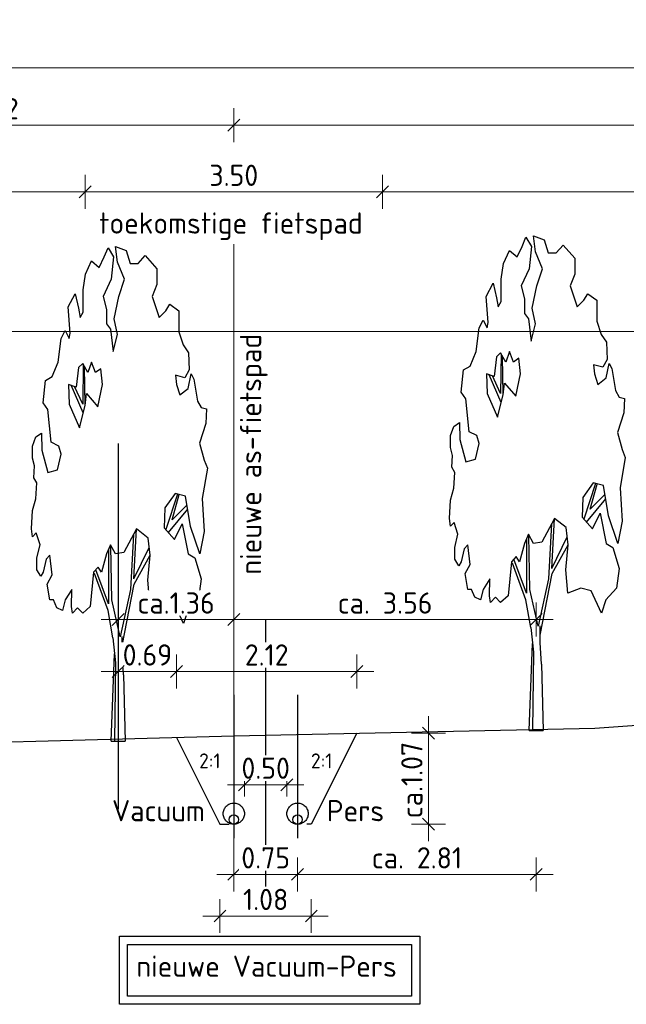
# Model space of a CAD drawing. Header units: metres. Extents: x 149090 to 161988, y 479090 to 487021.
# Tile 45 of 72: x 159050 to 159057, y 484429 to 484440. Entities that reach past the tile are written whole.
import ezdxf

# ---------------------------------------------------------------- set-up
doc = ezdxf.new("R2010")
doc.units = ezdxf.units.M
for name, pattern in [('AL-NAP_LIJN', [15.25, 12, -1.5, 0.25, -1.5]), ('AM-AS', [16, 10, -2, 2, -2]), ('DASHED2', [0.375, 0.25, -0.125])]:
    doc.linetypes.add(name, pattern=pattern)
doc.layers.get('0').update_dxf_attribs({"lineweight": 25})
doc.layers.get('Defpoints').update_dxf_attribs({"color": 211, "lineweight": 25})
for name, color, linetype, lineweight in [('N-WE-AM-AS_WEG_GEBIEDSONTSLUITINGSWEG-G', 10, 'AM-AS', 18), ('N-WE-VH-KANTVERHARDING-G', 7, 'Continuous', 30), ('X-XX-AL-LEGENDA-S', 7, 'Continuous', 25), ('X-XX-AL-M', 7, 'Continuous', 18), ('X-XX-AL-NAP-G', 7, 'AL-NAP_LIJN', 18), ('X-XX-AL-PROFIEL-B-G', 7, 'Continuous', 25), ('X-XX-AL-T25', 7, 'Continuous', 25)]:
    doc.layers.add(name, color=color, linetype=linetype, lineweight=lineweight)
doc.styles.add('NLCS-ISO-M100-T25', font='NLCS-ISO.ttf')
doc.dimstyles.new('NLCS-M100-T25-SCHRAP-X_L2_H1', dxfattribs={"dimscale": 0.1, "dimtxt": 2.5, "dimasz": 1.4, "dimexe": 2, "dimexo": 2, "dimgap": 0.7, "dimtad": 1, "dimzin": 0, "dimdsep": 46, "dimtxsty": 'NLCS-ISO-M100-T25', "dimblk": 'OBLIQUE', "dimcen": 0, "dimdle": 2, "dimclrd": 256, "dimclre": 256, "dimclrt": 256, "dimadec": 1, "dimazin": 0, "dimtfac": 1, "dimtofl": 0, "dimtmove": 1, "dimatfit": 0, "dimldrblk": 'OBLIQUE', "dimfxl": 2, "dimfxlon": 1, "dimtfill": 1, "dimtfillclr": 254, "dimtolj": 1, "dimtzin": 0, "dimlwd": 18, "dimlwe": 18, "dimarcsym": 0})

# ---------------------------------------------------------------- blocks, each defined once
blk = doc.blocks.new('_Oblique')
at = {"color": 0, "linetype": 'ByBlock', "lineweight": -2}
blk.add_line((-0.5, -0.5), (0.5, 0.5), dxfattribs=at)
blk = doc.blocks.new('*D83')
at = {"layer": 'Defpoints', "color": 0, "transparency": 16777216}
for p in [(159052.291, 484438.987), (159052.291, 484437.588), (159063.541, 484437.588)]:
    blk.add_point(p, dxfattribs=at)
at = {"layer": 'X-XX-AL-M', "linetype": 'Continuous', "lineweight": 18, "transparency": 16777216}
for p, q in [((159052.291, 484438.787), (159052.291, 484439.187)), ((159063.541, 484438.787), (159063.541, 484439.187)), ((159063.741, 484438.987), (159052.091, 484438.987))]:
    blk.add_line(p, q, dxfattribs=at)
at = {"layer": 'X-XX-AL-M', "lineweight": 18, "transparency": 16777216, "xscale": 0.14, "yscale": 0.14, "zscale": 0.14, "rotation": 180}
blk.add_blockref('_Oblique', (159052.291, 484438.987), dxfattribs=at)
at = {"layer": 'X-XX-AL-M', "lineweight": 18, "transparency": 16777216, "xscale": 0.14, "yscale": 0.14, "zscale": 0.14}
blk.add_blockref('_Oblique', (159063.541, 484438.987), dxfattribs=at)
at = {"layer": 'X-XX-AL-M', "transparency": 16777216, "insert": (159057.916, 484439.182), "char_height": 0.25, "attachment_point": 5, "style": 'NLCS-ISO-M100-T25', "bg_fill": 3, "box_fill_scale": 1.1, "bg_fill_color": 256, "bg_fill_true_color": 13158600, "bg_fill_transparency": 0}
blk.add_mtext('\\A1;11.25', dxfattribs=at)
blk = doc.blocks.new('*D84')
at = {"layer": 'Defpoints', "color": 0, "transparency": 16777216}
for p in [(159072.541, 484439.662), (159046.171, 484436.559), (159072.541, 484436.559)]:
    blk.add_point(p, dxfattribs=at)
at = {"layer": 'X-XX-AL-M', "linetype": 'Continuous', "lineweight": 18, "transparency": 16777216}
for p, q in [((159046.171, 484439.462), (159046.171, 484439.862)), ((159072.541, 484439.462), (159072.541, 484439.862)), ((159045.971, 484439.662), (159072.741, 484439.662))]:
    blk.add_line(p, q, dxfattribs=at)
at = {"layer": 'X-XX-AL-M', "lineweight": 18, "transparency": 16777216, "xscale": 0.14, "yscale": 0.14, "zscale": 0.14, "rotation": 180}
blk.add_blockref('_Oblique', (159046.171, 484439.662), dxfattribs=at)
at = {"layer": 'X-XX-AL-M', "lineweight": 18, "transparency": 16777216, "xscale": 0.14, "yscale": 0.14, "zscale": 0.14}
blk.add_blockref('_Oblique', (159072.541, 484439.662), dxfattribs=at)
at = {"layer": 'X-XX-AL-M', "transparency": 16777216, "insert": (159059.356, 484439.857), "char_height": 0.25, "attachment_point": 5, "style": 'NLCS-ISO-M100-T25', "bg_fill": 3, "box_fill_scale": 1.1, "bg_fill_color": 256, "bg_fill_true_color": 13158600, "bg_fill_transparency": 0}
blk.add_mtext('\\A1;var. 26.37 ', dxfattribs=at)
blk = doc.blocks.new('*D86')
at = {"layer": 'Defpoints', "color": 0, "transparency": 16777216}
for p in [(159046.171, 484438.987), (159052.291, 484437.588), (159046.171, 484436.559)]:
    blk.add_point(p, dxfattribs=at)
at = {"layer": 'X-XX-AL-M', "linetype": 'Continuous', "lineweight": 18, "transparency": 16777216}
for p, q in [((159046.171, 484438.787), (159046.171, 484439.187)), ((159052.291, 484438.787), (159052.291, 484439.187)), ((159052.491, 484438.987), (159045.971, 484438.987))]:
    blk.add_line(p, q, dxfattribs=at)
at = {"layer": 'X-XX-AL-M', "lineweight": 18, "transparency": 16777216, "xscale": 0.14, "yscale": 0.14, "zscale": 0.14, "rotation": 180}
blk.add_blockref('_Oblique', (159046.171, 484438.987), dxfattribs=at)
at = {"layer": 'X-XX-AL-M', "lineweight": 18, "transparency": 16777216, "xscale": 0.14, "yscale": 0.14, "zscale": 0.14}
blk.add_blockref('_Oblique', (159052.291, 484438.987), dxfattribs=at)
at = {"layer": 'X-XX-AL-M', "transparency": 16777216, "insert": (159049.231, 484439.182), "char_height": 0.25, "attachment_point": 5, "style": 'NLCS-ISO-M100-T25', "bg_fill": 3, "box_fill_scale": 1.1, "bg_fill_color": 256, "bg_fill_true_color": 13158600, "bg_fill_transparency": 0}
blk.add_mtext('\\A1;ca. 6.12', dxfattribs=at)
blk = doc.blocks.new('*D92')
at = {"layer": 'Defpoints', "color": 0, "transparency": 16777216}
for p in [(159054.041, 484438.203), (159054.041, 484432.179), (159060.791, 484432.195)]:
    blk.add_point(p, dxfattribs=at)
at = {"layer": 'X-XX-AL-M', "linetype": 'Continuous', "lineweight": 18, "transparency": 16777216}
for p, q in [((159054.041, 484438.003), (159054.041, 484438.403)), ((159060.791, 484438.003), (159060.791, 484438.403)), ((159060.991, 484438.203), (159053.841, 484438.203))]:
    blk.add_line(p, q, dxfattribs=at)
at = {"layer": 'X-XX-AL-M', "lineweight": 18, "transparency": 16777216, "xscale": 0.14, "yscale": 0.14, "zscale": 0.14, "rotation": 180}
blk.add_blockref('_Oblique', (159054.041, 484438.203), dxfattribs=at)
at = {"layer": 'X-XX-AL-M', "lineweight": 18, "transparency": 16777216, "xscale": 0.14, "yscale": 0.14, "zscale": 0.14}
blk.add_blockref('_Oblique', (159060.791, 484438.203), dxfattribs=at)
at = {"layer": 'X-XX-AL-M', "transparency": 16777216, "insert": (159057.416, 484438.398), "char_height": 0.25, "attachment_point": 5, "style": 'NLCS-ISO-M100-T25', "bg_fill": 3, "box_fill_scale": 1.1, "bg_fill_color": 256, "bg_fill_true_color": 13158600, "bg_fill_transparency": 0}
blk.add_mtext('\\A1;6.75', dxfattribs=at)
blk = doc.blocks.new('*D93')
at = {"layer": 'Defpoints', "color": 0, "transparency": 16777216}
for p in [(159050.541, 484438.203), (159050.541, 484432.179), (159054.041, 484432.179)]:
    blk.add_point(p, dxfattribs=at)
at = {"layer": 'X-XX-AL-M', "linetype": 'Continuous', "lineweight": 18, "transparency": 16777216}
for p, q in [((159050.541, 484438.003), (159050.541, 484438.403)), ((159054.041, 484438.003), (159054.041, 484438.403)), ((159054.241, 484438.203), (159050.341, 484438.203))]:
    blk.add_line(p, q, dxfattribs=at)
at = {"layer": 'X-XX-AL-M', "lineweight": 18, "transparency": 16777216, "xscale": 0.14, "yscale": 0.14, "zscale": 0.14, "rotation": 180}
blk.add_blockref('_Oblique', (159050.541, 484438.203), dxfattribs=at)
at = {"layer": 'X-XX-AL-M', "lineweight": 18, "transparency": 16777216, "xscale": 0.14, "yscale": 0.14, "zscale": 0.14}
blk.add_blockref('_Oblique', (159054.041, 484438.203), dxfattribs=at)
at = {"layer": 'X-XX-AL-M', "transparency": 16777216, "insert": (159052.291, 484438.398), "char_height": 0.25, "attachment_point": 5, "style": 'NLCS-ISO-M100-T25', "bg_fill": 3, "box_fill_scale": 1.1, "bg_fill_color": 256, "bg_fill_true_color": 13158600, "bg_fill_transparency": 0}
blk.add_mtext('\\A1;3.50', dxfattribs=at)
blk = doc.blocks.new('*D94')
at = {"layer": 'Defpoints', "color": 0, "transparency": 16777216}
for p in [(159047.331, 484438.203), (159050.541, 484432.179), (159047.331, 484431.666)]:
    blk.add_point(p, dxfattribs=at)
at = {"layer": 'X-XX-AL-M', "linetype": 'Continuous', "lineweight": 18, "transparency": 16777216}
for p, q in [((159047.331, 484438.003), (159047.331, 484438.403)), ((159050.541, 484438.003), (159050.541, 484438.403)), ((159050.741, 484438.203), (159047.131, 484438.203))]:
    blk.add_line(p, q, dxfattribs=at)
at = {"layer": 'X-XX-AL-M', "lineweight": 18, "transparency": 16777216, "xscale": 0.14, "yscale": 0.14, "zscale": 0.14, "rotation": 180}
blk.add_blockref('_Oblique', (159047.331, 484438.203), dxfattribs=at)
at = {"layer": 'X-XX-AL-M', "lineweight": 18, "transparency": 16777216, "xscale": 0.14, "yscale": 0.14, "zscale": 0.14}
blk.add_blockref('_Oblique', (159050.541, 484438.203), dxfattribs=at)
at = {"layer": 'X-XX-AL-M', "transparency": 16777216, "insert": (159048.936, 484438.398), "char_height": 0.25, "attachment_point": 5, "style": 'NLCS-ISO-M100-T25', "bg_fill": 3, "box_fill_scale": 1.1, "bg_fill_color": 256, "bg_fill_true_color": 13158600, "bg_fill_transparency": 0}
blk.add_mtext('\\A1;3.21', dxfattribs=at)
blk = doc.blocks.new('*D81')
at = {"layer": 'Defpoints', "color": 0, "transparency": 16777216}
for p in [(159052.416, 484430.884), (159052.916, 484430.884)]:
    blk.add_point(p, dxfattribs=at)
at = {"layer": 'X-XX-AL-M', "linetype": 'Continuous', "lineweight": 18, "transparency": 16777216}
for p, q in [((159052.416, 484431.084), (159052.416, 484431.424)), ((159052.916, 484431.084), (159052.916, 484431.424)), ((159053.116, 484431.224), (159052.216, 484431.224))]:
    blk.add_line(p, q, dxfattribs=at)
at = {"layer": 'X-XX-AL-M', "transparency": 16777216, "insert": (159052.666, 484431.419), "char_height": 0.25, "attachment_point": 5, "style": 'NLCS-ISO-M100-T25', "bg_fill": 3, "box_fill_scale": 1.1, "bg_fill_color": 256, "bg_fill_true_color": 13158600, "bg_fill_transparency": 0}
blk.add_mtext('\\A1;0.50', dxfattribs=at)
at = {"layer": 'Defpoints', "color": 0, "transparency": 16777216}
blk.add_point((159052.416, 484431.224), dxfattribs=at)
at = {"layer": 'X-XX-AL-M', "lineweight": 18, "transparency": 16777216, "xscale": 0.14, "yscale": 0.14, "zscale": 0.14, "rotation": 180}
blk.add_blockref('_Oblique', (159052.416, 484431.224), dxfattribs=at)
at = {"layer": 'X-XX-AL-M', "lineweight": 18, "transparency": 16777216, "xscale": 0.14, "yscale": 0.14, "zscale": 0.14}
blk.add_blockref('_Oblique', (159052.916, 484431.224), dxfattribs=at)
blk = doc.blocks.new('*D82')
at = {"layer": 'Defpoints', "color": 0, "transparency": 16777216}
for p in [(159052.291, 484430.596), (159053.041, 484430.596)]:
    blk.add_point(p, dxfattribs=at)
at = {"layer": 'X-XX-AL-LEGENDA-S', "linetype": 'Continuous', "lineweight": 18, "transparency": 16777216}
for p, q in [((159052.291, 484430.369), (159052.291, 484429.969)), ((159053.041, 484430.369), (159053.041, 484429.969)), ((159053.241, 484430.169), (159052.091, 484430.169))]:
    blk.add_line(p, q, dxfattribs=at)
at = {"layer": 'X-XX-AL-LEGENDA-S', "lineweight": 18, "transparency": 16777216, "xscale": 0.14, "yscale": 0.14, "zscale": 0.14, "rotation": 180}
blk.add_blockref('_Oblique', (159052.291, 484430.169), dxfattribs=at)
at = {"layer": 'X-XX-AL-LEGENDA-S', "lineweight": 18, "transparency": 16777216, "xscale": 0.14, "yscale": 0.14, "zscale": 0.14}
blk.add_blockref('_Oblique', (159053.041, 484430.169), dxfattribs=at)
at = {"layer": 'X-XX-AL-LEGENDA-S', "transparency": 16777216, "insert": (159052.666, 484430.364), "char_height": 0.25, "attachment_point": 5, "style": 'NLCS-ISO-M100-T25', "bg_fill": 3, "box_fill_scale": 1.1, "bg_fill_color": 256, "bg_fill_true_color": 13158600, "bg_fill_transparency": 0}
blk.add_mtext('\\A1;0.75', dxfattribs=at)
at = {"layer": 'Defpoints', "color": 0, "transparency": 16777216}
blk.add_point((159052.291, 484430.169), dxfattribs=at)
blk = doc.blocks.new('SGR-BOOM_S01_P_ZIJ-D')
at = {"color": 0, "linetype": 'ByBlock'}
for p, q in [((-0.605, 14.244), (-0.384, 14.515)), ((-0.384, 14.515), (-0.053, 14.244)), ((0.057, 14.554), (0.692, 14.438)), ((0.168, 14.09), (0.057, 14.554)), ((-0.909, 13.935), (-0.605, 14.244)), ((-0.053, 14.244), (-0.191, 13.587)), ((0.692, 14.438), (0.913, 14.051)), ((1.382, 14.051), (1.796, 14.283)), ((1.796, 14.283), (2.486, 13.896)), ((-1.709, 13.742), (-1.35, 14.128)), ((-1.35, 14.128), (-0.909, 13.935)), ((0.582, 13.587), (0.168, 14.09)), ((0.913, 14.051), (1.382, 14.051)), ((-1.847, 13.278), (-1.709, 13.742)), ((2.486, 13.896), (2.486, 13.432)), ((-0.191, 13.587), (-0.66, 13.084)), ((0.251, 13.084), (0.582, 13.587)), ((2.486, 13.432), (2.21, 13.084)), ((-2.73, 12.775), (-2.316, 13.162)), ((-2.316, 13.162), (-2.123, 12.736)), ((-1.847, 12.62), (-1.847, 13.278)), ((-0.66, 13.084), (-0.467, 12.698)), ((-0.025, 12.427), (0.251, 13.084)), ((2.21, 13.084), (2.624, 12.466)), ((-2.62, 12.002), (-2.73, 12.775)), ((3.011, 12.659), (3.259, 12.852)), ((3.259, 12.852), (3.783, 12.659)), ((-2.123, 12.736), (-2.013, 12.466)), ((-2.013, 12.466), (-1.847, 12.62)), ((-0.467, 12.698), (-0.467, 12.272)), ((2.624, 12.466), (3.011, 12.659)), ((3.783, 12.659), (3.783, 12.04)), ((-0.467, 12.272), (-0.246, 12.118)), ((0.168, 11.963), (-0.025, 12.427)), ((-3.144, 11.847), (-2.896, 12.079)), ((-2.896, 12.079), (-2.675, 11.847)), ((-2.675, 11.847), (-2.62, 12.002)), ((-0.246, 12.118), (-0.081, 11.46)), ((-0.081, 11.46), (0.168, 11.963)), ((3.783, 12.04), (4.032, 11.654)), ((-3.31, 11.151), (-3.144, 11.847)), ((4.032, 11.654), (4.363, 11.422)), ((4.363, 11.422), (4.391, 10.919)), ((-3.669, 10.725), (-3.31, 11.151)), ((-1.875, 11.112), (-2.123, 10.996)), ((-1.571, 10.841), (-1.875, 11.112)), ((-1.844, 11.085), (-1.875, 9.913)), ((-1.35, 11.151), (-1.571, 10.841)), ((-1.129, 10.841), (-1.35, 11.151)), ((-4.055, 10.609), (-3.669, 10.725)), ((-2.123, 10.996), (-2.261, 10.416)), ((-1.731, 9.898), (-1.764, 10.996)), ((-0.798, 10.957), (-1.129, 10.841)), ((-0.715, 10.493), (-0.798, 10.957)), ((3.59, 10.764), (3.645, 10.493)), ((4.142, 10.687), (3.59, 10.764)), ((4.391, 10.919), (4.142, 10.687)), ((4.335, 10.377), (4.501, 10.803)), ((4.501, 10.803), (4.667, 10.648)), ((-4.193, 9.952), (-4.055, 10.609)), ((-2.703, 10.493), (-2.675, 9.913)), ((-2.261, 10.416), (-2.703, 10.493)), ((-1.848, 9.655), (-2.554, 10.467)), ((-1.875, 9.913), (-2.36, 10.433)), ((-0.991, 9.836), (-0.715, 10.493)), ((3.645, 10.493), (3.839, 10.184)), ((4.667, 10.648), (4.883, 10.004)), ((-1.737, 9.875), (-1.654, 10.223)), ((-1.654, 10.223), (-0.991, 9.836)), ((3.839, 10.184), (4.335, 10.377)), ((-3.917, 9.759), (-4.193, 9.952)), ((-2.675, 9.913), (-2.068, 9.217)), ((-2.068, 9.217), (-1.737, 9.875)), ((4.883, 10.004), (5.104, 9.811)), ((-3.724, 8.792), (-3.917, 9.759)), ((5.104, 9.811), (5.407, 9.772)), ((5.407, 9.772), (5.38, 9.347)), ((5.38, 9.347), (4.993, 8.767)), ((-4.635, 8.947), (-4.304, 9.063)), ((-4.304, 9.063), (-4.276, 8.56)), ((-4.828, 8.676), (-4.635, 8.947)), ((-3.282, 8.676), (-3.724, 8.792)), ((4.993, 8.767), (5.269, 8.264)), ((-4.828, 8.328), (-4.828, 8.676)), ((-4.276, 8.56), (-3.917, 7.903)), ((-3.365, 7.98), (-3.144, 8.444)), ((-3.144, 8.444), (-3.282, 8.676)), ((-4.718, 8.096), (-4.828, 8.328)), ((5.269, 8.264), (5.462, 8.032)), ((-4.745, 7.748), (-4.718, 8.096)), ((-3.917, 7.903), (-3.365, 7.98)), ((5.462, 8.032), (5.157, 7.141)), ((-4.58, 7.593), (-4.745, 7.748)), ((-4.635, 7.129), (-4.58, 7.593)), ((3.563, 7.284), (2.955, 6.858)), ((3.713, 7.265), (3.025, 6.223)), ((3.397, 6.51), (3.81, 7.252)), ((4.17, 7.206), (3.563, 7.284)), ((-4.828, 6.781), (-4.635, 7.129)), ((4.473, 6.317), (4.17, 7.206)), ((5.157, 7.141), (5.274, 6.162)), ((-4.883, 6.24), (-4.828, 6.781)), ((2.955, 6.858), (2.928, 6.278)), ((3.184, 6.131), (4.308, 6.82)), ((3.397, 6.51), (4.26, 6.943)), ((3.535, 5.93), (3.977, 6.394)), ((3.977, 6.394), (4.335, 5.505)), ((-4.828, 6.008), (-4.883, 6.24)), ((-4.607, 6.124), (-4.828, 6.008)), ((-4.386, 5.776), (-4.607, 6.124)), ((1.299, 6.24), (0.554, 5.544)), ((1.134, 4.77), (1.299, 6.24)), ((1.989, 5.969), (1.299, 6.24)), ((2.928, 6.278), (3.535, 5.93)), ((5.025, 5.505), (4.473, 6.317)), ((5.274, 6.162), (5.025, 5.505)), ((1.124, 6.076), (0.941, 4.461)), ((2.1, 5.466), (1.989, 5.969)), ((-4.58, 5.389), (-4.386, 5.776)), ((-0.246, 5.776), (-0.467, 5.505)), ((-0.357, 5.621), (-0.357, 4.036)), ((0.057, 5.505), (-0.246, 5.776)), ((-0.163, 4.152), (-0.219, 5.737)), ((0.554, 5.544), (0.057, 5.505)), ((1.134, 4.77), (2.045, 5.698)), ((-4.58, 5.041), (-4.58, 5.389)), ((-4.028, 5.35), (-4.193, 4.964)), ((-3.807, 5.466), (-4.028, 5.35)), ((-3.669, 4.886), (-3.807, 5.466)), ((-0.467, 5.505), (-0.771, 4.964)), ((1.161, 4.616), (2.1, 5.466)), ((1.962, 4.732), (2.1, 5.466)), ((4.335, 5.505), (4.722, 5.389)), ((4.722, 5.389), (5.108, 4.77)), ((-4.331, 4.848), (-4.58, 5.041)), ((-4.193, 4.964), (-4.331, 4.848)), ((-1.24, 4.964), (-1.433, 3.958)), ((-0.964, 5.118), (-1.24, 4.964)), ((-0.357, 4.036), (-1.102, 5.041)), ((-0.771, 4.964), (-0.964, 5.118)), ((-3.972, 4.616), (-3.669, 4.886)), ((-0.384, 3.842), (-1.185, 4.925)), ((2.072, 4.036), (1.962, 4.732)), ((5.108, 4.77), (4.943, 4.19)), ((-3.807, 4.152), (-3.972, 4.616)), ((-2.509, 4.461), (-2.896, 4.152)), ((-2.537, 3.958), (-2.509, 4.461)), ((0.941, 4.461), (0.333, 3.069)), ((0.454, 2.801), (1.161, 4.616)), ((-3.586, 4.152), (-3.807, 4.152)), ((-3.393, 3.92), (-3.586, 4.152)), ((-2.896, 4.152), (-3.062, 3.842)), ((0.333, 3.069), (-0.163, 4.152)), ((2.845, 4.19), (2.072, 4.036)), ((3.452, 4.113), (2.845, 4.19)), ((4.059, 3.455), (3.452, 4.113)), ((4.943, 4.19), (4.308, 3.842)), ((-3.062, 3.842), (-3.393, 3.92)), ((-2.482, 3.765), (-2.537, 3.958)), ((-2.178, 3.92), (-2.482, 3.765)), ((-1.875, 3.765), (-2.178, 3.92)), ((-1.433, 3.958), (-1.875, 3.765)), ((-0.095, 3.034), (-0.384, 3.842)), ((4.308, 3.842), (4.059, 3.455)), ((-0.095, 3.034), (0.056, 2.304)), ((0.459, 2.586), (0.446, 3.078)), ((-0.2, 0), (0.002, 2.564)), ((0.522, 1.947), (0.459, 2.586)), ((0.056, 2.304), (0, 0)), ((0.522, 1.947), (0.635, 0))]:
    blk.add_line(p, q, dxfattribs=at)
blk.add_line((-0.2, 0), (0.635, 0))
blk = doc.blocks.new('*D120')
at = {"layer": 'Defpoints', "color": 0, "transparency": 16777216}
for p in [(159053.739, 484431.83), (159052.291, 484430.759)]:
    blk.add_point(p, dxfattribs=at)
at = {"layer": 'X-XX-AL-M', "linetype": 'Continuous', "lineweight": 18, "transparency": 16777216}
for p, q in [((159054.582, 484430.559), (159054.582, 484432.03)), ((159054.382, 484431.83), (159054.782, 484431.83)), ((159054.382, 484430.759), (159054.782, 484430.759))]:
    blk.add_line(p, q, dxfattribs=at)
at = {"layer": 'X-XX-AL-M', "transparency": 16777216, "insert": (159054.387, 484431.279), "char_height": 0.25, "attachment_point": 5, "rotation": 90, "style": 'NLCS-ISO-M100-T25', "bg_fill": 3, "box_fill_scale": 1.1, "bg_fill_color": 256, "bg_fill_true_color": 13158600, "bg_fill_transparency": 0}
blk.add_mtext('\\A1;ca.1.07', dxfattribs=at)
at = {"layer": 'Defpoints', "color": 0, "transparency": 16777216}
blk.add_point((159054.582, 484431.83), dxfattribs=at)
at = {"layer": 'X-XX-AL-M', "lineweight": 18, "transparency": 16777216, "xscale": 0.14, "yscale": 0.14, "zscale": 0.14}
for p, rotation in [((159054.582, 484431.83), 90), ((159054.582, 484430.759), 270)]:
    blk.add_blockref('_Oblique', p, dxfattribs=dict(at, rotation=rotation))
blk = doc.blocks.new('*D121')
at = {"layer": 'Defpoints', "color": 0, "transparency": 16777216}
for p in [(159053.739, 484432.557), (159051.617, 484431.781), (159053.739, 484431.83)]:
    blk.add_point(p, dxfattribs=at)
at = {"layer": 'X-XX-AL-M', "linetype": 'Continuous', "lineweight": 18, "transparency": 16777216}
for p, q in [((159051.617, 484432.357), (159051.617, 484432.757)), ((159053.739, 484432.357), (159053.739, 484432.757)), ((159051.417, 484432.557), (159053.939, 484432.557))]:
    blk.add_line(p, q, dxfattribs=at)
at = {"layer": 'X-XX-AL-M', "lineweight": 18, "transparency": 16777216, "xscale": 0.14, "yscale": 0.14, "zscale": 0.14, "rotation": 180}
blk.add_blockref('_Oblique', (159051.617, 484432.557), dxfattribs=at)
at = {"layer": 'X-XX-AL-M', "lineweight": 18, "transparency": 16777216, "xscale": 0.14, "yscale": 0.14, "zscale": 0.14}
blk.add_blockref('_Oblique', (159053.739, 484432.557), dxfattribs=at)
at = {"layer": 'X-XX-AL-M', "transparency": 16777216, "insert": (159052.678, 484432.752), "char_height": 0.25, "attachment_point": 5, "style": 'NLCS-ISO-M100-T25', "bg_fill": 3, "box_fill_scale": 1.1, "bg_fill_color": 256, "bg_fill_true_color": 13158600, "bg_fill_transparency": 0}
blk.add_mtext('\\A1;2.12', dxfattribs=at)
blk = doc.blocks.new('*D122')
at = {"layer": 'Defpoints', "color": 0, "transparency": 16777216}
for p in [(159052.128, 484430.759), (159053.203, 484430.759), (159053.203, 484429.679)]:
    blk.add_point(p, dxfattribs=at)
at = {"layer": 'X-XX-AL-M', "linetype": 'Continuous', "lineweight": 18, "transparency": 16777216}
for p, q in [((159052.128, 484429.879), (159052.128, 484429.479)), ((159053.203, 484429.879), (159053.203, 484429.479)), ((159051.928, 484429.679), (159053.403, 484429.679))]:
    blk.add_line(p, q, dxfattribs=at)
at = {"layer": 'X-XX-AL-M', "lineweight": 18, "transparency": 16777216, "xscale": 0.14, "yscale": 0.14, "zscale": 0.14, "rotation": 180}
blk.add_blockref('_Oblique', (159052.128, 484429.679), dxfattribs=at)
at = {"layer": 'X-XX-AL-M', "lineweight": 18, "transparency": 16777216, "xscale": 0.14, "yscale": 0.14, "zscale": 0.14}
blk.add_blockref('_Oblique', (159053.203, 484429.679), dxfattribs=at)
at = {"layer": 'X-XX-AL-M', "transparency": 16777216, "insert": (159052.666, 484429.874), "char_height": 0.25, "attachment_point": 5, "style": 'NLCS-ISO-M100-T25', "bg_fill": 3, "box_fill_scale": 1.1, "bg_fill_color": 256, "bg_fill_true_color": 13158600, "bg_fill_transparency": 0}
blk.add_mtext('\\A1;1.08', dxfattribs=at)
blk = doc.blocks.new('*D123')
at = {"layer": 'Defpoints', "color": 0, "transparency": 16777216}
for p in [(159050.931, 484433.168), (159050.931, 484430.935), (159052.291, 484430.596)]:
    blk.add_point(p, dxfattribs=at)
at = {"layer": 'X-XX-AL-LEGENDA-S', "linetype": 'Continuous', "lineweight": 18, "transparency": 16777216}
for p, q in [((159050.931, 484432.968), (159050.931, 484433.368)), ((159052.291, 484432.968), (159052.291, 484433.368)), ((159052.491, 484433.168), (159050.731, 484433.168))]:
    blk.add_line(p, q, dxfattribs=at)
at = {"layer": 'X-XX-AL-LEGENDA-S', "transparency": 16777216, "insert": (159051.611, 484433.363), "char_height": 0.25, "attachment_point": 5, "style": 'NLCS-ISO-M100-T25', "bg_fill": 3, "box_fill_scale": 1.1, "bg_fill_color": 256, "bg_fill_true_color": 13158600, "bg_fill_transparency": 0}
blk.add_mtext('\\A1;ca.1.36', dxfattribs=at)
at = {"layer": 'X-XX-AL-LEGENDA-S', "lineweight": 18, "transparency": 16777216, "xscale": 0.14, "yscale": 0.14, "zscale": 0.14, "rotation": 180}
blk.add_blockref('_Oblique', (159050.931, 484433.168), dxfattribs=at)
at = {"layer": 'X-XX-AL-LEGENDA-S', "lineweight": 18, "transparency": 16777216, "xscale": 0.14, "yscale": 0.14, "zscale": 0.14}
blk.add_blockref('_Oblique', (159052.291, 484433.168), dxfattribs=at)
blk = doc.blocks.new('*D124')
at = {"layer": 'Defpoints', "color": 0, "transparency": 16777216}
for p in [(159055.851, 484431.059), (159053.041, 484430.596), (159055.851, 484430.169)]:
    blk.add_point(p, dxfattribs=at)
at = {"layer": 'X-XX-AL-LEGENDA-S', "linetype": 'Continuous', "lineweight": 18, "transparency": 16777216}
for p, q in [((159053.041, 484430.369), (159053.041, 484429.969)), ((159055.851, 484430.369), (159055.851, 484429.969)), ((159052.841, 484430.169), (159056.051, 484430.169))]:
    blk.add_line(p, q, dxfattribs=at)
at = {"layer": 'X-XX-AL-LEGENDA-S', "lineweight": 18, "transparency": 16777216, "xscale": 0.14, "yscale": 0.14, "zscale": 0.14, "rotation": 180}
blk.add_blockref('_Oblique', (159053.041, 484430.169), dxfattribs=at)
at = {"layer": 'X-XX-AL-LEGENDA-S', "lineweight": 18, "transparency": 16777216, "xscale": 0.14, "yscale": 0.14, "zscale": 0.14}
blk.add_blockref('_Oblique', (159055.851, 484430.169), dxfattribs=at)
at = {"layer": 'X-XX-AL-LEGENDA-S', "transparency": 16777216, "insert": (159054.446, 484430.364), "char_height": 0.25, "attachment_point": 5, "style": 'NLCS-ISO-M100-T25', "bg_fill": 3, "box_fill_scale": 1.1, "bg_fill_color": 256, "bg_fill_true_color": 13158600, "bg_fill_transparency": 0}
blk.add_mtext('\\A1;ca. 2.81', dxfattribs=at)
blk = doc.blocks.new('*D113')
at = {"layer": 'Defpoints', "color": 0, "transparency": 16777216}
for p in [(159051.617, 484431.781), (159050.931, 484430.935)]:
    blk.add_point(p, dxfattribs=at)
at = {"layer": 'X-XX-AL-M', "linetype": 'Continuous', "lineweight": 18, "transparency": 16777216}
for p, q in [((159050.931, 484432.357), (159050.931, 484432.757)), ((159051.617, 484432.357), (159051.617, 484432.757)), ((159051.817, 484432.557), (159050.731, 484432.557))]:
    blk.add_line(p, q, dxfattribs=at)
at = {"layer": 'X-XX-AL-M', "transparency": 16777216, "insert": (159051.274, 484432.752), "char_height": 0.25, "attachment_point": 5, "style": 'NLCS-ISO-M100-T25', "bg_fill": 3, "box_fill_scale": 1.1, "bg_fill_color": 256, "bg_fill_true_color": 13158600, "bg_fill_transparency": 0}
blk.add_mtext('\\A1;0.69', dxfattribs=at)
at = {"layer": 'Defpoints', "color": 0, "transparency": 16777216}
blk.add_point((159050.931, 484432.557), dxfattribs=at)
at = {"layer": 'X-XX-AL-M', "lineweight": 18, "transparency": 16777216, "xscale": 0.14, "yscale": 0.14, "zscale": 0.14, "rotation": 180}
blk.add_blockref('_Oblique', (159050.931, 484432.557), dxfattribs=at)
at = {"layer": 'X-XX-AL-M', "lineweight": 18, "transparency": 16777216, "xscale": 0.14, "yscale": 0.14, "zscale": 0.14}
blk.add_blockref('_Oblique', (159051.617, 484432.557), dxfattribs=at)
blk = doc.blocks.new('*D149')
at = {"layer": 'Defpoints', "color": 0, "transparency": 16777216}
for p in [(159055.851, 484433.168), (159055.851, 484431.059), (159052.291, 484430.596)]:
    blk.add_point(p, dxfattribs=at)
at = {"layer": 'X-XX-AL-LEGENDA-S', "linetype": 'Continuous', "lineweight": 18, "transparency": 16777216}
for p, q in [((159052.291, 484432.968), (159052.291, 484433.368)), ((159055.851, 484432.968), (159055.851, 484433.368)), ((159052.091, 484433.168), (159056.051, 484433.168))]:
    blk.add_line(p, q, dxfattribs=at)
at = {"layer": 'X-XX-AL-LEGENDA-S', "lineweight": 18, "transparency": 16777216, "xscale": 0.14, "yscale": 0.14, "zscale": 0.14, "rotation": 180}
blk.add_blockref('_Oblique', (159052.291, 484433.168), dxfattribs=at)
at = {"layer": 'X-XX-AL-LEGENDA-S', "lineweight": 18, "transparency": 16777216, "xscale": 0.14, "yscale": 0.14, "zscale": 0.14}
blk.add_blockref('_Oblique', (159055.851, 484433.168), dxfattribs=at)
at = {"layer": 'X-XX-AL-LEGENDA-S', "transparency": 16777216, "insert": (159054.071, 484433.363), "char_height": 0.25, "attachment_point": 5, "style": 'NLCS-ISO-M100-T25', "bg_fill": 3, "box_fill_scale": 1.1, "bg_fill_color": 256, "bg_fill_true_color": 13158600, "bg_fill_transparency": 0}
blk.add_mtext('\\A1;ca. 3.56', dxfattribs=at)

msp = doc.modelspace()

# ---------------------------------------------------------------- linework, layer by layer
at = {"linetype": 'DASHED2', "ltscale": 5, "flags": 128}
msp.add_lwpolyline([(159053.739, 484431.83), (159053.203, 484430.759), (159052.666, 484430.759)], dxfattribs=at)
at = {"linetype": 'DASHED2', "ltscale": 5}
for centre in [(159052.291, 484430.884), (159053.041, 484430.884)]:
    msp.add_circle(centre, 0.125, dxfattribs=at)
at = {"layer": 'N-WE-AM-AS_WEG_GEBIEDSONTSLUITINGSWEG-G'}
msp.add_line((159052.291, 484437.588), (159052.291, 484429.992), dxfattribs=at)
at = {"layer": 'N-WE-VH-KANTVERHARDING-G', "lineweight": 30, "flags": 128}
msp.add_lwpolyline([(159047.331, 484431.666), (159052.291, 484431.799), (159056.541, 484431.889), (159058.406, 484432.024)], dxfattribs=at)
at = {"layer": 'X-XX-AL-NAP-G'}
msp.add_line((159003.28, 484436.559), (159511.076, 484436.559), dxfattribs=at)
at = {"layer": 'X-XX-AL-T25'}
for points in [[(159050.944, 484429.442), (159054.479, 484429.442), (159054.479, 484428.64), (159050.944, 484428.64)], [(159051.041, 484429.344), (159054.382, 484429.344), (159054.382, 484428.737), (159051.041, 484428.737)]]:
    msp.add_lwpolyline(points, close=True, dxfattribs=at)
at = {"layer": 'X-XX-AL-T25', "color": 217, "lineweight": 30, "true_color": 0x93278f}
for centre in [(159052.291, 484430.814), (159053.041, 484430.814)]:
    msp.add_circle(centre, 0.055, dxfattribs=at)

# ---------------------------------------------------------------- texts
at = {"layer": 'X-XX-AL-T25', "style": 'NLCS-ISO-M100-T25'}
for s, p in [('Vacuum', (159050.857, 484430.794)), ('Pers', (159053.386, 484430.794))]:
    msp.add_text(s, height=0.25, dxfattribs=at).set_placement(p)
at = {"layer": 'X-XX-AL-T25', "insert": (159051.146, 484429.63), "char_height": 0.25, "attachment_point": 1, "style": 'NLCS-ISO-M100-T25'}
msp.add_mtext_dynamic_manual_height_columns('\\Pnieuwe Vacuum-Pers', width=4.39821, gutter_width=1.25, heights=[0], dxfattribs=at)

# ---------------------------------------------------------------- next in the draw order: dimensions: what is measured, and where the dimension line sits
at = {"layer": 'X-XX-AL-M'}
dim = msp.add_linear_dim(base=(159052.291, 484438.987), p1=(159063.541, 484437.588), p2=(159052.291, 484437.588), dimstyle='NLCS-M100-T25-SCHRAP-X_L2_H1', dxfattribs=at)
dim.commit()
dim.dimension.update_dxf_attribs({"geometry": '*D83', "text_midpoint": (159057.916, 484439.182)})

# ---------------------------------------------------------------- next in the draw order: dimensions: what is measured, and where the dimension line sits
dim = msp.add_linear_dim(base=(159072.541, 484439.662), p1=(159046.171, 484436.559), p2=(159072.541, 484436.559), text='var. <> ', dimstyle='NLCS-M100-T25-SCHRAP-X_L2_H1', dxfattribs=at)
dim.commit()
dim.dimension.update_dxf_attribs({"geometry": '*D84', "text_midpoint": (159059.356, 484439.857)})

# ---------------------------------------------------------------- next in the draw order: texts
at = {"layer": 'X-XX-AL-T25', "style": 'NLCS-ISO-M100-T25'}
msp.add_text('nieuwe as-fietspad', height=0.25, rotation=90, dxfattribs=at).set_placement((159052.614, 484433.699))

# ---------------------------------------------------------------- next in the draw order: dimensions: what is measured, and where the dimension line sits
at = {"layer": 'X-XX-AL-M'}
dim = msp.add_linear_dim(base=(159054.041, 484438.203), p1=(159060.791, 484432.195), p2=(159054.041, 484432.179), dimstyle='NLCS-M100-T25-SCHRAP-X_L2_H1', dxfattribs=at)
dim.commit()
dim.dimension.update_dxf_attribs({"geometry": '*D92', "text_midpoint": (159057.416, 484438.398)})

# ---------------------------------------------------------------- next in the draw order: block references
at = {"layer": 'X-XX-AL-PROFIEL-B-G', "color": 251, "true_color": 0x636466, "xscale": 0.2, "yscale": 0.4, "zscale": 0.5}
msp.add_blockref('SGR-BOOM_S01_P_ZIJ-D', (159055.807, 484431.863), dxfattribs=at)

# ---------------------------------------------------------------- next in the draw order: dimensions: what is measured, and where the dimension line sits
at = {"layer": 'X-XX-AL-M'}
dim = msp.add_linear_dim(base=(159046.171, 484438.987), p1=(159052.291, 484437.588), p2=(159046.171, 484436.559), text='ca. <>', dimstyle='NLCS-M100-T25-SCHRAP-X_L2_H1', dxfattribs=at)
dim.commit()
dim.dimension.update_dxf_attribs({"geometry": '*D86', "text_midpoint": (159049.231, 484439.182)})

# ---------------------------------------------------------------- next in the draw order: dimensions: what is measured, and where the dimension line sits
dim = msp.add_linear_dim(base=(159050.541, 484438.203), p1=(159054.041, 484432.179), p2=(159050.541, 484432.179), dimstyle='NLCS-M100-T25-SCHRAP-X_L2_H1', dxfattribs=at)
dim.commit()
dim.dimension.update_dxf_attribs({"geometry": '*D93', "text_midpoint": (159052.291, 484438.398)})

# ---------------------------------------------------------------- next in the draw order: linework, layer by layer
at = {"layer": 'Defpoints'}
msp.add_line((159050.931, 484435.239), (159050.931, 484430.935), dxfattribs=at)
at = {"layer": 'Defpoints', "color": 215, "true_color": 0xa953a0}
for p, q in [((159052.666, 484429.877), (159052.666, 484433.163)), ((159052.291, 484432.283), (159052.291, 484430.596)), ((159053.041, 484432.283), (159053.041, 484430.596))]:
    msp.add_line(p, q, dxfattribs=at)

# ---------------------------------------------------------------- next in the draw order: dimensions: what is measured, and where the dimension line sits
at = {"layer": 'X-XX-AL-M'}
dim = msp.add_linear_dim(base=(159047.331, 484438.203), p1=(159050.541, 484432.179), p2=(159047.331, 484431.666), dimstyle='NLCS-M100-T25-SCHRAP-X_L2_H1', dxfattribs=at)
dim.commit()
dim.dimension.update_dxf_attribs({"geometry": '*D94', "text_midpoint": (159048.936, 484438.398)})

# ---------------------------------------------------------------- next in the draw order: block references
at = {"layer": 'X-XX-AL-PROFIEL-B-G', "color": 251, "true_color": 0x636466, "xscale": 0.2, "yscale": 0.4, "zscale": 0.5}
msp.add_blockref('SGR-BOOM_S01_P_ZIJ-D', (159050.887, 484431.739), dxfattribs=at)

# ---------------------------------------------------------------- next in the draw order: texts
at = {"layer": 'X-XX-AL-T25', "style": 'NLCS-ISO-M100-T25'}
msp.add_text('toekomstige fietspad', height=0.25, dxfattribs=at).set_placement((159050.706, 484437.711))

# ---------------------------------------------------------------- next in the draw order: dimensions: what is measured, and where the dimension line sits
at = {"layer": 'X-XX-AL-LEGENDA-S'}
dim = msp.add_linear_dim(base=(159052.291, 484430.169), p1=(159053.041, 484430.596), p2=(159052.291, 484430.596), angle=180, dimstyle='NLCS-M100-T25-SCHRAP-X_L2_H1', dxfattribs=at)
dim.commit()
dim.dimension.update_dxf_attribs({"geometry": '*D82', "text_midpoint": (159052.666, 484430.364)})
at = {"layer": 'X-XX-AL-M'}
dim = msp.add_linear_dim(base=(159052.416, 484431.224), p1=(159052.916, 484430.884), p2=(159052.416, 484430.884), angle=180, dimstyle='NLCS-M100-T25-SCHRAP-X_L2_H1', dxfattribs=at)
dim.commit()
dim.dimension.update_dxf_attribs({"geometry": '*D81', "text_midpoint": (159052.666, 484431.224), "dimtype": 160})

# ---------------------------------------------------------------- next in the draw order: linework, layer by layer
at = {"linetype": 'DASHED2', "ltscale": 5, "flags": 128}
msp.add_lwpolyline([(159051.617, 484431.781), (159052.128, 484430.759), (159052.666, 484430.759)], dxfattribs=at)

# ---------------------------------------------------------------- next in the draw order: dimensions: what is measured, and where the dimension line sits
at = {"layer": 'X-XX-AL-M'}
dim = msp.add_linear_dim(base=(159054.582, 484431.83), p1=(159052.291, 484430.759), p2=(159053.739, 484431.83), angle=90, text='ca.<>', dimstyle='NLCS-M100-T25-SCHRAP-X_L2_H1', dxfattribs=at)
dim.commit()
dim.dimension.update_dxf_attribs({"geometry": '*D120', "text_midpoint": (159054.582, 484431.279), "dimtype": 160})

# ---------------------------------------------------------------- next in the draw order: texts
at = {"layer": 'X-XX-AL-T25', "style": 'NLCS-ISO-M100-T25'}
msp.add_text('2:1', height=0.175, dxfattribs=at).set_placement((159053.199, 484431.418))

# ---------------------------------------------------------------- next in the draw order: dimensions: what is measured, and where the dimension line sits
at = {"layer": 'X-XX-AL-M'}
for base, p1, p2, picture, middle in [((159053.739, 484432.557), (159051.617, 484431.781), (159053.739, 484431.83), '*D121', (159052.678, 484432.752)), ((159053.203329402, 484429.6789836), (159052.128329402, 484430.759347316), (159053.203329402, 484430.759347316), '*D122', (159052.665829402, 484429.8739836))]:
    dim = msp.add_linear_dim(base=base, p1=p1, p2=p2, dimstyle='NLCS-M100-T25-SCHRAP-X_L2_H1', dxfattribs=at)
    dim.commit()
    dim.dimension.update_dxf_attribs({"geometry": picture, "text_midpoint": middle})

# ---------------------------------------------------------------- next in the draw order: dimensions: what is measured, and where the dimension line sits
at = {"layer": 'X-XX-AL-LEGENDA-S'}
dim = msp.add_linear_dim(base=(159050.931, 484433.168), p1=(159052.291, 484430.596), p2=(159050.931, 484430.935), angle=180, text='ca.<>', dimstyle='NLCS-M100-T25-SCHRAP-X_L2_H1', dxfattribs=at)
dim.commit()
dim.dimension.update_dxf_attribs({"geometry": '*D123', "text_midpoint": (159051.611, 484433.168), "dimtype": 160})
dim = msp.add_linear_dim(base=(159055.851, 484430.169), p1=(159053.041, 484430.596), p2=(159055.851, 484431.059), angle=180, text='ca. <>', dimstyle='NLCS-M100-T25-SCHRAP-X_L2_H1', dxfattribs=at)
dim.commit()
dim.dimension.update_dxf_attribs({"geometry": '*D124', "text_midpoint": (159054.446, 484430.364)})

# ---------------------------------------------------------------- next in the draw order: texts
at = {"layer": 'X-XX-AL-T25', "style": 'NLCS-ISO-M100-T25'}
msp.add_text('2:1', height=0.175, dxfattribs=at).set_placement((159051.883, 484431.418))

# ---------------------------------------------------------------- next in the draw order: dimensions: what is measured, and where the dimension line sits
at = {"layer": 'X-XX-AL-M'}
dim = msp.add_linear_dim(base=(159050.931, 484432.557), p1=(159051.617, 484431.781), p2=(159050.931, 484430.935), dimstyle='NLCS-M100-T25-SCHRAP-X_L2_H1', dxfattribs=at)
dim.commit()
dim.dimension.update_dxf_attribs({"geometry": '*D113', "text_midpoint": (159051.274, 484432.557), "dimtype": 160})

# ---------------------------------------------------------------- next in the draw order: dimensions: what is measured, and where the dimension line sits
at = {"layer": 'X-XX-AL-LEGENDA-S'}
dim = msp.add_linear_dim(base=(159055.851, 484433.168), p1=(159052.291, 484430.596), p2=(159055.851, 484431.059), angle=180, text='ca. <>', dimstyle='NLCS-M100-T25-SCHRAP-X_L2_H1', dxfattribs=at)
dim.commit()
dim.dimension.update_dxf_attribs({"geometry": '*D149', "text_midpoint": (159054.071, 484433.363)})

doc.saveas('drawing.dxf')
